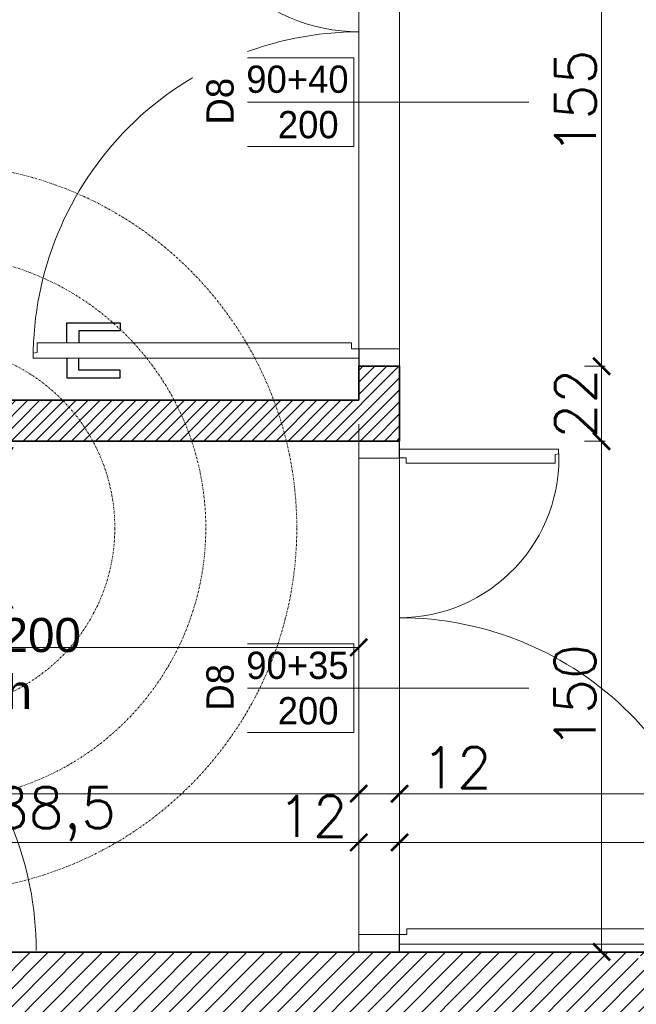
# Model space of a CAD drawing. Header units: millimetres. Extents: x -740 to 33545, y -26688 to 22494.
# Tile 153 of 256: x 10983 to 11164, y 10387 to 10676. Entities that reach past the tile are written whole.
import ezdxf
from ezdxf.lldxf.tags import DXFTag

# ---------------------------------------------------------------- set-up
doc = ezdxf.new("R2010")
doc.units = ezdxf.units.MM
doc.header["$MEASUREMENT"] = 0
for name, pattern in [('CENTERX2', [101.6, 63.5, -12.7, 12.7, -12.7]), ('DASHDOT', [1, 0.5, -0.25, 0, -0.25]), ('DIVIDE2', [0.625, 0.25, -0.125, 0, -0.125, 0, -0.125])]:
    doc.linetypes.add(name, pattern=pattern)
doc.layers.get('Defpoints').update_dxf_attribs({"color": 252})
for name, color, linetype, lineweight in [('## went', 20, 'DIVIDE2', 15), ('_IS_Nawiew', 5, 'Continuous', 20), ('A_istniejące ściany', 252, 'Continuous', 35), ('A_l.przerywana', 252, 'ICAD_ISO03W100', 9), ('A_opisy', 252, 'Continuous', 15), ('A_projektowane sciany', 252, 'Continuous', 35), ('A_ściany projektowane', 252, 'Continuous', 35), ('l.przerywana', 252, 'ICAD_ISO03W100', 5), ('l.wypełnien', 252, 'Continuous', 5), ('Nowe_820-G Rysunki Obrazki_Nr_pióra__23', 252, 'Continuous', 15), ('wymiarowanie', 252, 'Continuous', 9)]:
    doc.layers.add(name, color=color, linetype=linetype, lineweight=lineweight)
doc.layers.add('## went NIEWID', color=51, linetype='DASHDOT', lineweight=15, plot=False)
for name, color, linetype in [('_IS_EKO_Opis_Wentylacja', 7, 'CENTERX2'), ('stolarka', 252, 'Continuous'), ('tabelki opis', 252, 'Continuous')]:
    doc.layers.add(name, color=color, linetype=linetype)
doc.styles.add('Arial', font='arial.ttf')
doc.styles.add('styl2', font='simplex.shx')
tags = doc.linetypes.add('ICAD_ISO03W100', pattern=[30, 12, -18]).pattern_tags.tags
tags[6:7] = [DXFTag(74, 4), DXFTag(75, 0), DXFTag(340, '0'), DXFTag(46, 1.0), DXFTag(50, 0.0), DXFTag(44, 0.0), DXFTag(45, 0.0)]
tags[4:5] = [DXFTag(74, 4), DXFTag(75, 0), DXFTag(340, '0'), DXFTag(46, 1.0), DXFTag(50, 0.0), DXFTag(44, 0.0), DXFTag(45, 0.0)]
doc.dimstyles.new('Skala 1-50', dxfattribs={"dimtxt": 12, "dimasz": 5, "dimexe": 1, "dimexo": 1, "dimgap": 1.5, "dimtad": 1, "dimdec": 1, "dimrnd": 0.5, "dimtxsty": 'styl2', "dimblk": 'ARCHTICK', "dimcen": 5, "dimadec": 0, "dimazin": 0, "dimtfac": 1, "dimtdec": 1, "dimtmove": 1, "dimatfit": 3, "dimldrblk": 'ARCHTICK', "dimfxl": 0, "dimlwd": -1, "dimlwe": -1, "dimarcsym": 0})

# ---------------------------------------------------------------- blocks, each defined once
blk = doc.blocks.new('_ArchTick')
at = {"color": 0, "linetype": 'ByBlock', "const_width": 0.15}
blk.add_lwpolyline([(-0.5, -0.5), (0.5, 0.5)], dxfattribs=at)
blk = doc.blocks.new('*D2203')
at = {"layer": 'Defpoints', "color": 0}
for p in [(11082.39, 10472.82), (9748.23, 10470.55), (11082.39, 10449.07)]:
    blk.add_point(p, dxfattribs=at)
at = {"layer": 'wymiarowanie', "color": 0}
for p, q in [((9748.23, 10454.07), (9748.23, 10448.07)), ((11082.39, 10454.07), (11082.39, 10448.07)), ((9748.23, 10449.07), (10346.75, 10449.07)), ((11082.39, 10449.07), (10383.94, 10449.07))]:
    blk.add_line(p, q, dxfattribs=at)
at = {"layer": 'wymiarowanie', "color": 0, "xscale": 5, "yscale": 5, "zscale": 5, "rotation": 180}
blk.add_blockref('_ArchTick', (9748.23, 10449.07), dxfattribs=at)
at = {"layer": 'wymiarowanie', "color": 0, "xscale": 5, "yscale": 5, "zscale": 5}
blk.add_blockref('_ArchTick', (11082.39, 10449.07), dxfattribs=at)
at = {"layer": 'wymiarowanie', "color": 0, "insert": (10365.34, 10456.46), "char_height": 12, "attachment_point": 5, "style": 'styl2'}
blk.add_mtext('1334', dxfattribs=at)
blk = doc.blocks.new('*D2204')
at = {"layer": 'Defpoints', "color": 0}
for p in [(11082.39, 10472.82), (11094.39, 10472.75), (11094.39, 10449.07)]:
    blk.add_point(p, dxfattribs=at)
at = {"layer": 'wymiarowanie', "color": 0}
for p, q in [((11082.39, 10454.07), (11082.39, 10448.07)), ((11094.39, 10454.07), (11094.39, 10448.07)), ((11082.39, 10449.07), (11094.39, 10449.07)), ((11094.39, 10449.07), (11120.44, 10449.07))]:
    blk.add_line(p, q, dxfattribs=at)
at = {"layer": 'wymiarowanie', "color": 0, "xscale": 5, "yscale": 5, "zscale": 5, "rotation": 180}
blk.add_blockref('_ArchTick', (11082.39, 10449.07), dxfattribs=at)
at = {"layer": 'wymiarowanie', "color": 0, "xscale": 5, "yscale": 5, "zscale": 5}
blk.add_blockref('_ArchTick', (11094.39, 10449.07), dxfattribs=at)
at = {"layer": 'wymiarowanie', "color": 0, "insert": (11111.18, 10456.72), "char_height": 12, "attachment_point": 5, "style": 'styl2'}
blk.add_mtext('12', dxfattribs=at)
blk = doc.blocks.new('*D2205')
at = {"layer": 'Defpoints', "color": 0}
for p in [(11401.42, 10478.86), (11094.39, 10472.75), (11401.42, 10449.07)]:
    blk.add_point(p, dxfattribs=at)
at = {"layer": 'wymiarowanie', "color": 0}
for p, q in [((11094.39, 10454.07), (11094.39, 10448.07)), ((11401.42, 10454.07), (11401.42, 10448.07)), ((11094.39, 10449.07), (11401.42, 10449.07))]:
    blk.add_line(p, q, dxfattribs=at)
at = {"layer": 'wymiarowanie', "color": 0, "xscale": 5, "yscale": 5, "zscale": 5, "rotation": 180}
blk.add_blockref('_ArchTick', (11094.39, 10449.07), dxfattribs=at)
at = {"layer": 'wymiarowanie', "color": 0, "xscale": 5, "yscale": 5, "zscale": 5}
blk.add_blockref('_ArchTick', (11401.42, 10449.07), dxfattribs=at)
at = {"layer": 'wymiarowanie', "color": 0, "insert": (11247.9, 10456.87), "char_height": 12, "attachment_point": 5, "style": 'styl2'}
blk.add_mtext('307', dxfattribs=at)
blk = doc.blocks.new('*D2590')
at = {"layer": 'Defpoints', "color": 0}
for p in [(10646.19, 10535.46), (11082.39, 10529.52), (11082.39, 10492)]:
    blk.add_point(p, dxfattribs=at)
at = {"layer": 'wymiarowanie', "color": 0}
for p, q in [((10646.19, 10497), (10646.19, 10491)), ((11082.39, 10497), (11082.39, 10491)), ((10646.19, 10492), (11082.39, 10492))]:
    blk.add_line(p, q, dxfattribs=at)
at = {"layer": 'wymiarowanie', "color": 0, "xscale": 5, "yscale": 5, "zscale": 5, "rotation": 180}
blk.add_blockref('_ArchTick', (10646.19, 10492), dxfattribs=at)
at = {"layer": 'wymiarowanie', "color": 0, "xscale": 5, "yscale": 5, "zscale": 5}
blk.add_blockref('_ArchTick', (11082.39, 10492), dxfattribs=at)
at = {"layer": 'wymiarowanie', "color": 0, "insert": (10864.29, 10499.8), "char_height": 12, "attachment_point": 5, "style": 'styl2'}
blk.add_mtext('436', dxfattribs=at)
blk = doc.blocks.new('*D2618')
at = {"layer": 'Defpoints', "color": 0}
for p in [(11082.39, 10434.77), (11082.39, 10425.57), (10893.66, 10402.52)]:
    blk.add_point(p, dxfattribs=at)
at = {"layer": 'wymiarowanie', "color": 0}
for p, q in [((10893.66, 10429.77), (10893.66, 10435.77)), ((10893.66, 10434.77), (11082.39, 10434.77)), ((11082.39, 10429.77), (11082.39, 10435.77))]:
    blk.add_line(p, q, dxfattribs=at)
at = {"layer": 'wymiarowanie', "color": 0, "xscale": 5, "yscale": 5, "zscale": 5, "rotation": 180}
blk.add_blockref('_ArchTick', (10893.66, 10434.77), dxfattribs=at)
at = {"layer": 'wymiarowanie', "color": 0, "xscale": 5, "yscale": 5, "zscale": 5}
blk.add_blockref('_ArchTick', (11082.39, 10434.77), dxfattribs=at)
at = {"layer": 'wymiarowanie', "color": 0, "insert": (10988.02, 10443.11), "char_height": 12, "attachment_point": 5, "style": 'styl2'}
blk.add_mtext('188,5', dxfattribs=at)
blk = doc.blocks.new('*D2619')
at = {"layer": 'Defpoints', "color": 0}
for p in [(11094.39, 10434.77), (11082.39, 10425.57), (11094.39, 10421.64)]:
    blk.add_point(p, dxfattribs=at)
at = {"layer": 'wymiarowanie', "color": 0}
for p, q in [((11082.39, 10429.77), (11082.39, 10435.77)), ((11082.39, 10434.77), (11094.39, 10434.77)), ((11094.39, 10429.77), (11094.39, 10435.77))]:
    blk.add_line(p, q, dxfattribs=at)
at = {"layer": 'wymiarowanie', "color": 0, "xscale": 5, "yscale": 5, "zscale": 5, "rotation": 180}
blk.add_blockref('_ArchTick', (11082.39, 10434.77), dxfattribs=at)
at = {"layer": 'wymiarowanie', "color": 0, "xscale": 5, "yscale": 5, "zscale": 5}
blk.add_blockref('_ArchTick', (11094.39, 10434.77), dxfattribs=at)
at = {"layer": 'wymiarowanie', "color": 0, "insert": (11068.87, 10442.42), "char_height": 12, "attachment_point": 5, "style": 'styl2'}
blk.add_mtext('12', dxfattribs=at)
blk = doc.blocks.new('*D2620')
at = {"layer": 'Defpoints', "color": 0}
for p in [(11291.35, 10434.77), (11094.39, 10421.64), (11291.35, 10402.52)]:
    blk.add_point(p, dxfattribs=at)
at = {"layer": 'wymiarowanie', "color": 0}
for p, q in [((11094.39, 10429.77), (11094.39, 10435.77)), ((11094.39, 10434.77), (11291.35, 10434.77)), ((11291.35, 10429.77), (11291.35, 10435.77))]:
    blk.add_line(p, q, dxfattribs=at)
at = {"layer": 'wymiarowanie', "color": 0, "xscale": 5, "yscale": 5, "zscale": 5, "rotation": 180}
blk.add_blockref('_ArchTick', (11094.39, 10434.77), dxfattribs=at)
at = {"layer": 'wymiarowanie', "color": 0, "xscale": 5, "yscale": 5, "zscale": 5}
blk.add_blockref('_ArchTick', (11291.35, 10434.77), dxfattribs=at)
at = {"layer": 'wymiarowanie', "color": 0, "insert": (11192.87, 10442.57), "char_height": 12, "attachment_point": 5, "style": 'styl2'}
blk.add_mtext('197', dxfattribs=at)
blk = doc.blocks.new('*D2833')
at = {"layer": 'Defpoints', "color": 0}
for p in [(11094.39, 10552.52), (11153.71, 10552.52), (11094.24, 10402.64)]:
    blk.add_point(p, dxfattribs=at)
at = {"layer": 'wymiarowanie', "color": 0}
for p, q in [((11148.71, 10552.52), (11154.71, 10552.52)), ((11153.71, 10402.64), (11153.71, 10552.52)), ((11148.71, 10402.64), (11154.71, 10402.64))]:
    blk.add_line(p, q, dxfattribs=at)
at = {"layer": 'wymiarowanie', "color": 0, "xscale": 5, "yscale": 5, "zscale": 5}
for p, rotation in [((11153.71, 10552.52), 90), ((11153.71, 10402.64), 270)]:
    blk.add_blockref('_ArchTick', p, dxfattribs=dict(at, rotation=rotation))
at = {"layer": 'wymiarowanie', "color": 0, "insert": (11145.91, 10477.58), "char_height": 12, "attachment_point": 5, "rotation": 90, "style": 'styl2'}
blk.add_mtext('150', dxfattribs=at)
blk = doc.blocks.new('*D2834')
at = {"layer": 'Defpoints', "color": 0}
for p in [(11094.39, 10574.52), (11153.71, 10574.52), (11094.39, 10552.52)]:
    blk.add_point(p, dxfattribs=at)
at = {"layer": 'wymiarowanie', "color": 0}
for p, q in [((11148.71, 10574.52), (11154.71, 10574.52)), ((11153.71, 10552.52), (11153.71, 10574.52)), ((11148.71, 10552.52), (11154.71, 10552.52))]:
    blk.add_line(p, q, dxfattribs=at)
at = {"layer": 'wymiarowanie', "color": 0, "xscale": 5, "yscale": 5, "zscale": 5}
for p, rotation in [((11153.71, 10574.52), 90), ((11153.71, 10552.52), 270)]:
    blk.add_blockref('_ArchTick', p, dxfattribs=dict(at, rotation=rotation))
at = {"layer": 'wymiarowanie', "color": 0, "insert": (11146.06, 10563.52), "char_height": 12, "attachment_point": 5, "rotation": 90, "style": 'styl2'}
blk.add_mtext('22', dxfattribs=at)
blk = doc.blocks.new('*D2835')
at = {"layer": 'Defpoints', "color": 0}
for p in [(11094.39, 10729.52), (11153.71, 10729.52), (11094.39, 10574.52)]:
    blk.add_point(p, dxfattribs=at)
at = {"layer": 'wymiarowanie', "color": 0}
for p, q in [((11148.71, 10729.52), (11154.71, 10729.52)), ((11153.71, 10574.52), (11153.71, 10729.52)), ((11148.71, 10574.52), (11154.71, 10574.52))]:
    blk.add_line(p, q, dxfattribs=at)
at = {"layer": 'wymiarowanie', "color": 0, "xscale": 5, "yscale": 5, "zscale": 5}
for p, rotation in [((11153.71, 10729.52), 90), ((11153.71, 10574.52), 270)]:
    blk.add_blockref('_ArchTick', p, dxfattribs=dict(at, rotation=rotation))
at = {"layer": 'wymiarowanie', "color": 0, "insert": (11146.06, 10652.02), "char_height": 12, "attachment_point": 5, "rotation": 90, "style": 'styl2'}
blk.add_mtext('155', dxfattribs=at)
blk = doc.blocks.new('erdrrer')
at = {"layer": '## went', "color": 5, "linetype": 'Continuous', "lineweight": 15}
for p, q in [((341343.16, 163325.05), (341331.68, 163331.67)), ((341331.68, 163331.67), (341338.31, 163320.2)), ((341331.68, 163331.67), (341338.31, 163320.2)), ((341364.32, 163325.05), (341375.8, 163331.67)), ((341375.8, 163331.67), (341369.17, 163320.2)), ((341375.8, 163331.67), (341369.17, 163320.2)), ((341338.31, 163320.2), (341343.16, 163325.05)), ((341338.31, 163320.2), (341343.16, 163325.05)), ((341369.17, 163320.2), (341364.32, 163325.05)), ((341369.17, 163320.2), (341364.32, 163325.05)), ((341346.65, 163316.7), (341340.73, 163322.62)), ((341360.83, 163316.7), (341366.75, 163322.62)), ((341346.82, 163316.53), (341346.82, 163316.53)), ((341346.65, 163302.53), (341340.73, 163296.61)), ((341346.82, 163302.7), (341346.82, 163302.7)), ((341360.66, 163302.7), (341360.66, 163302.7)), ((341360.83, 163302.53), (341366.75, 163296.61)), ((341338.31, 163299.03), (341331.68, 163287.56)), ((341343.16, 163294.18), (341338.31, 163299.03)), ((341343.16, 163294.18), (341338.31, 163299.03)), ((341364.32, 163294.18), (341369.17, 163299.03)), ((341364.32, 163294.18), (341369.17, 163299.03)), ((341369.17, 163299.03), (341375.8, 163287.56)), ((341331.68, 163287.56), (341343.16, 163294.18)), ((341331.68, 163287.56), (341343.16, 163294.18)), ((341375.8, 163287.56), (341364.32, 163294.18)), ((341375.8, 163287.56), (341364.32, 163294.18))]:
    blk.add_line(p, q, dxfattribs=at)
at = {"layer": '## went', "color": 5, "linetype": 'Continuous', "const_width": 0.0165}
for points in [[(341331.68, 163331.67), (341338.31, 163320.2), (341343.16, 163325.05)], [(341375.8, 163331.67), (341369.17, 163320.2), (341364.32, 163325.05)], [(341331.68, 163287.56), (341343.16, 163294.18), (341338.31, 163299.03)], [(341375.8, 163287.56), (341364.32, 163294.18), (341369.17, 163299.03)]]:
    blk.add_lwpolyline(points, close=True, dxfattribs=at)
at = {"layer": '## went', "color": 5, "lineweight": 30}
for radius in [7.45, 5.44]:
    blk.add_circle((341353.74, 163309.62), radius, dxfattribs=at)
at = {"layer": '## went', "color": 5, "lineweight": 15}
blk.add_point((341353.74, 163309.62), dxfattribs=at)
blk.add_point((341353.74, 163309.62), dxfattribs=at)
at = {"layer": '## went NIEWID'}
for radius in [100, 75, 50]:
    blk.add_circle((341353.74, 163309.62), radius, dxfattribs=at)

msp = doc.modelspace()

# ---------------------------------------------------------------- hatches: boundary and pattern name
at = {"layer": 'l.wypełnien'}
h = msp.add_hatch(dxfattribs=at)
h.set_pattern_fill('ANSI31', color=256, scale=20, style=0)
h.paths.add_polyline_path([(10646.19, 10552.52), (10646.19, 10564.52), (10842.47, 10564.52), (10842.47, 10574.52), (10854.47, 10574.52), (10854.47, 10564.52), (11082.39, 10564.52), (11082.53, 10574.58), (11094.39, 10574.58), (11094.39, 10552.52), (10854.92, 10552.52)])
h.paths.add_polyline_path([(10842.47, 10676.52), (10854.47, 10676.52), (10854.47, 10791.99), (10842.47, 10791.99)])
h.paths.add_polyline_path([(10670.47, 10696.99), (10682.47, 10696.99), (10682.47, 10791.99), (10670.47, 10791.99)])
h.paths.add_polyline_path([(11082.39, 10729.46), (11094.39, 10729.46), (11094.39, 10791.99), (11082.39, 10791.99)])
h = msp.add_hatch(dxfattribs=at)
h.set_pattern_fill('ANSI31', color=256, scale=30, style=0)
h.paths.add_polyline_path([(10913.66, 10402.52), (10997.39, 10402.52), (11117.42, 10402.52), (11176.61, 10402.52), (11176.61, 10401.46), (11164.43, 10401.46), (11164.43, 10399.14), (11180.1, 10399.14), (11180.1, 10402.52), (11291.35, 10402.52), (11291.35, 10359.34), (11212.91, 10359.34), (11212.91, 10281.34), (11174.51, 10281.34), (11174.51, 10359.34), (11117.42, 10359.34), (10913.66, 10359.34)])
h.paths.add_polyline_path([(11186.51, 10326.34), (11186.51, 10347.34), (11200.91, 10347.34), (11200.91, 10326.34)], flags=16)
h.paths.add_polyline_path([(11186.51, 10326.34), (11186.51, 10347.34), (11200.91, 10347.34), (11200.91, 10326.34)], flags=0)
h.paths.add_polyline_path([(11186.51, 10293.34), (11186.51, 10314.34), (11200.91, 10314.34), (11200.91, 10293.34)], flags=16)
h.paths.add_polyline_path([(11186.51, 10293.34), (11186.51, 10314.34), (11200.91, 10314.34), (11200.91, 10293.34)], flags=0)
h.paths.add_polyline_path([(11234.13, 9739.58), (11234.13, 9782.76), (11199.91, 9782.76), (11199.91, 9812.76), (11174.51, 9812.76), (11174.51, 9782.76), (11128.02, 9782.76), (11128.02, 9739.58)])
h.paths.add_polyline_path([(10477.77, 9782.76), (10504.8, 9782.76), (10504.8, 9762.76), (10529.35, 9762.99), (10529.35, 9782.76), (10587.7, 9782.76), (10587.7, 9739.58), (10477.77, 9739.58)])
h.paths.add_polyline_path([(10783.28, 9739.58), (10783.28, 9782.76), (10737.7, 9782.76), (10737.7, 9739.58)])
h.paths.add_polyline_path([(10978.02, 9739.58), (10978.02, 9782.76), (10933.28, 9782.76), (10933.28, 9739.58)])
h.paths.add_polyline_path([(10769.66, 10359.34), (10771.66, 10359.34), (10771.66, 10402.52), (10736.26, 10402.52), (10736.26, 10359.34)])
h.paths.add_polyline_path([(10457.77, 9739.58), (10457.77, 9782.76), (10477.77, 9782.76), (10477.77, 9739.58), (10470.93, 9739.58)])
h.paths.add_polyline_path([(10771.66, 10359.34), (10771.66, 10402.52), (10791.66, 10402.52), (10791.66, 10359.34)])
h.paths.add_polyline_path([(10913.66, 10359.34), (10913.66, 10402.52), (10893.66, 10402.52), (10893.66, 10359.34)])
h.paths.add_polyline_path([(10504.8, 9762.76), (10504.8, 9782.76), (10529.35, 9782.76), (10529.35, 9762.99)])

# ---------------------------------------------------------------- linework, layer by layer
at = {"layer": 'A_istniejące ściany'}
for points in [[(10997.39, 10402.52), (10893.66, 10402.52)], [(11117.42, 10402.52), (10995.87, 10402.52)], [(11291.35, 10402.52), (11117.42, 10402.52)]]:
    msp.add_lwpolyline(points, dxfattribs=at)
at = {"layer": 'A_l.przerywana', "ltscale": 0.3}
for p, q in [((11082.39, 10729.52), (11082.39, 10574.52)), ((11094.39, 10729.52), (11094.39, 10574.52)), ((11082.39, 10557.52), (11082.39, 10402.52)), ((11094.39, 10557.52), (11094.39, 10402.52))]:
    msp.add_line(p, q, dxfattribs=at)
at = {"layer": 'A_projektowane sciany'}
for points in [[(11082.39, 10564.52), (10854.47, 10564.52)], [(11094.39, 10552.52), (10854.47, 10552.52)]]:
    msp.add_lwpolyline(points, dxfattribs=at)
at = {"layer": 'A_ściany projektowane'}
for p, q in [((11082.39, 10574.58), (11082.39, 10564.52)), ((11082.39, 10574.52), (11094.39, 10574.52)), ((11094.39, 10574.58), (11094.39, 10552.52)), ((11094.39, 10552.52), (11082.39, 10552.52)), ((11094.39, 10402.58), (11082.39, 10402.58))]:
    msp.add_line(p, q, dxfattribs=at)
at = {"layer": 'l.przerywana', "ltscale": 0.3}
for centre, radius, start, end in [((11082.53, 10724.44), 51.8, 176.9179, 269.9993), ((11094.24, 10547.63), 46.93, 270.0007, 3.0821)]:
    msp.add_arc(centre, radius, start, end, dxfattribs=at)
at = {"layer": 'Nowe_820-G Rysunki Obrazki_Nr_pióra__23', "linetype": 'Continuous', "lineweight": 15}
for points in [[(11082.53, 10579.66), (11082.53, 10574.58)], [(11094.39, 10579.66), (11082.53, 10579.66)], [(11087.61, 10579.66), (11090.15, 10579.66)], [(11094.39, 10574.58), (11094.39, 10579.66)], [(11082.53, 10574.58), (11094.39, 10574.58)], [(11082.53, 10574.58), (11094.39, 10574.58)], [(11082.39, 10547.5), (11082.39, 10552.58)], [(11094.24, 10552.58), (11094.24, 10547.5)], [(11094.24, 10547.5), (11082.39, 10547.5)], [(11086.62, 10547.5), (11089.16, 10547.5)], [(11082.39, 10407.72), (11094.24, 10407.72)], [(11089.16, 10407.72), (11086.62, 10407.72)], [(11094.24, 10407.72), (11094.24, 10402.64)], [(11094.24, 10402.64), (11082.39, 10402.64)], [(11094.24, 10402.64), (11082.39, 10402.64)]]:
    msp.add_lwpolyline(points, dxfattribs=at)
at = {"layer": 'stolarka'}
for points in [[(10996.68, 10581.4), (10996.68, 10587.21), (11012.35, 10587.21), (11012.35, 10584.88), (11000.16, 10584.88), (11000.16, 10581.4)], [(10996.68, 10576.88), (10996.68, 10571.08), (11012.35, 10571.08), (11012.35, 10573.4), (11000.16, 10573.4), (11000.16, 10576.88)]]:
    msp.add_lwpolyline(points, dxfattribs=at)
at = {"layer": 'stolarka', "lineweight": 9}
for points in [[(11082.53, 10579.66), (11082.53, 10576.88), (10986.77, 10576.88), (10986.78, 10578.38), (10987.93, 10578.56), (10987.93, 10581.4), (11080.23, 10581.4), (11080.23, 10579.66), (11082.53, 10579.66)], [(11094.24, 10547.63), (11094.24, 10550.16), (11141.1, 10550.16), (11141.09, 10548.8), (11140.05, 10548.63), (11140.05, 10546.06), (11096.33, 10546.06), (11096.33, 10547.63), (11094.24, 10547.63)], [(11094.24, 10407.72), (11094.24, 10404.94), (11190.01, 10404.94), (11190, 10406.44), (11188.85, 10406.62), (11188.85, 10409.46), (11096.54, 10409.46), (11096.54, 10407.72), (11094.24, 10407.72)]]:
    msp.add_lwpolyline(points, dxfattribs=at)
at = {"layer": 'stolarka', "linetype": 'ICAD_ISO03W100', "lineweight": 13, "ltscale": 0.3}
for centre, start, end in [((11082.54, 10576.88), 90.0003, 180.0531), ((11094.24, 10404.94), 359.9469, 89.9997), ((10891.91, 10403.1), 0.0003, 90.0531)]:
    msp.add_arc(centre, 95.77, start, end, dxfattribs=at)

# ---------------------------------------------------------------- texts
at = {"layer": '_IS_EKO_Opis_Wentylacja', "insert": (10957.32, 10487.23), "char_height": 10, "width": 108.1234, "attachment_point": 5, "style": 'Arial'}
msp.add_mtext('Nawiew %%C200 \\P116 m3/h', dxfattribs=at)
at = {"layer": 'tabelki opis', "insert": (10557.41, 10652), "char_height": 10.24, "width": 164.736, "attachment_point": 1}
msp.add_mtext('\\pi37.53728;{\\fCentury Gothic|b0|i1|c238|p34;WÓZKOWNIA}', dxfattribs=at)
at = {"layer": 'wymiarowanie', "insert": (5416.61, 10685.24), "char_height": 12, "width": 621.5287, "attachment_point": 1}
msp.add_mtext('\\pi202.60874;{\\fCentury Gothic|b0|i0|c238|p34;Pokrycie dachowe projektowana blachodachówka}\\P\\pi470.78474;{\\fCentury Gothic|b0|i0|c238|p34;w kolorze RAL 7016}', dxfattribs=at)

# ---------------------------------------------------------------- dimensions: what is measured, and where the dimension line sits
at = {"layer": 'wymiarowanie'}
dim = msp.add_linear_dim(base=(11153.71, 10574.52), p1=(11094.39, 10552.52), p2=(11094.39, 10574.52), angle=90, dimstyle='Skala 1-50', dxfattribs=at)
dim.commit()
dim.dimension.update_dxf_attribs({"geometry": '*D2834', "text_midpoint": (11146.06, 10563.52)})
for base, p1, p2, picture, middle in [((11082.39, 10434.77), (10893.66, 10402.52), (11082.39, 10425.57), '*D2618', (10988.02, 10443.11)), ((11291.35, 10434.77), (11094.39, 10421.64), (11291.35, 10402.52), '*D2620', (11192.87, 10442.57))]:
    dim = msp.add_linear_dim(base=base, p1=p1, p2=p2, dimstyle='Skala 1-50', dxfattribs=at)
    dim.commit()
    dim.dimension.update_dxf_attribs({"geometry": picture, "text_midpoint": middle})
dim = msp.add_linear_dim(base=(11094.39, 10434.77), p1=(11082.39, 10425.57), p2=(11094.39, 10421.64), dimstyle='Skala 1-50', dxfattribs=at)
dim.commit()
dim.dimension.update_dxf_attribs({"geometry": '*D2619', "text_midpoint": (11068.87, 10434.77), "dimtype": 160})

# ---------------------------------------------------------------- next in the draw order: texts
at = {"layer": 'A_opisy', "ltscale": 0.3, "char_height": 8, "width": 26, "attachment_point": 5, "bg_fill": 2}
for s, insert in [('{\\fCentury Gothic|b0|i0|c238|p0;90+40}\\P\\pi6.34800;{\\fCentury Gothic|b0|i0|c238|p0;200}', (11064.39, 10652.02)), ('{\\fCentury Gothic|b0|i0|c238|p0;90+35}\\P\\pi6.28000;{\\fCentury Gothic|b0|i0|c238|p0;200}', (11064.39, 10480.02))]:
    msp.add_mtext(s, dxfattribs=dict(at, insert=insert))

# ---------------------------------------------------------------- next in the draw order: linework, layer by layer
at = {"layer": 'A_opisy'}
for p, q in [((11132.39, 10652.02), (11077.39, 10652.02)), ((11132.39, 10480.02), (11077.39, 10480.02))]:
    msp.add_line(p, q, dxfattribs=at)
at = {"layer": 'A_opisy', "lineweight": 30, "ltscale": 0.3}
for points in [[(11034.58, 10639.02), (11034.58, 10665.02), (11047.58, 10665.02), (11047.58, 10639.02)], [(11034.58, 10467.02), (11034.58, 10493.02), (11047.58, 10493.02), (11047.58, 10467.02)]]:
    msp.add_lwpolyline(points, close=True, dxfattribs=at)
at = {"layer": 'A_opisy', "ltscale": 0.3}
for points in [[(11047.58, 10665.02), (11080.91, 10665.02), (11080.91, 10652.02), (11047.58, 10652.02)], [(11047.58, 10652.02), (11080.91, 10652.02), (11080.91, 10639.02), (11047.58, 10639.02)], [(11047.58, 10493.02), (11080.91, 10493.02), (11080.91, 10480.02), (11047.58, 10480.02)], [(11047.58, 10480.02), (11080.91, 10480.02), (11080.91, 10467.02), (11047.58, 10467.02)]]:
    msp.add_lwpolyline(points, close=True, dxfattribs=at)

# ---------------------------------------------------------------- next in the draw order: dimensions: what is measured, and where the dimension line sits
at = {"layer": 'wymiarowanie'}
for base, p1, p2, picture, middle in [((11153.71, 10729.52), (11094.39, 10574.52), (11094.39, 10729.52), '*D2835', (11146.06, 10652.02)), ((11153.71, 10552.52), (11094.24, 10402.64), (11094.39, 10552.52), '*D2833', (11145.91, 10477.58))]:
    dim = msp.add_linear_dim(base=base, p1=p1, p2=p2, angle=90, dimstyle='Skala 1-50', dxfattribs=at)
    dim.commit()
    dim.dimension.update_dxf_attribs({"geometry": picture, "text_midpoint": middle})
dim = msp.add_linear_dim(base=(11401.42, 10449.07), p1=(11094.39, 10472.75), p2=(11401.42, 10478.86), dimstyle='Skala 1-50', dxfattribs=at)
dim.commit()
dim.dimension.update_dxf_attribs({"geometry": '*D2205', "text_midpoint": (11247.9, 10456.87)})
for base, p1, p2, picture, middle in [((11082.39, 10449.07), (9748.23, 10470.55), (11082.39, 10472.82), '*D2203', (10365.34, 10448.66)), ((11094.39, 10449.07), (11082.39, 10472.82), (11094.39, 10472.75), '*D2204', (11111.18, 10449.07))]:
    dim = msp.add_linear_dim(base=base, p1=p1, p2=p2, dimstyle='Skala 1-50', dxfattribs=at)
    dim.commit()
    dim.dimension.update_dxf_attribs({"geometry": picture, "text_midpoint": middle, "dimtype": 160})

# ---------------------------------------------------------------- next in the draw order: texts
at = {"layer": 'A_opisy', "ltscale": 0.3, "char_height": 8, "width": 26, "attachment_point": 5, "rotation": 90, "bg_fill": 2}
for insert in [(11041.7, 10652.28), (11041.7, 10480.28)]:
    msp.add_mtext('{\\fCentury Gothic|b0|i0|c238|p0;D8}', dxfattribs=dict(at, insert=insert))

# ---------------------------------------------------------------- next in the draw order: block references
at = {"layer": '_IS_Nawiew', "xscale": 1.0688, "yscale": 1.0688, "zscale": 1.0688}
msp.add_blockref('erdrrer', (-353881.56, -164018.26), dxfattribs=at)

# ---------------------------------------------------------------- next in the draw order: dimensions: what is measured, and where the dimension line sits
at = {"layer": 'wymiarowanie'}
dim = msp.add_linear_dim(base=(11082.39, 10492), p1=(10646.19, 10535.46), p2=(11082.39, 10529.52), dimstyle='Skala 1-50', dxfattribs=at)
dim.commit()
dim.dimension.update_dxf_attribs({"geometry": '*D2590', "text_midpoint": (10864.29, 10499.8)})

doc.saveas('drawing.dxf')
